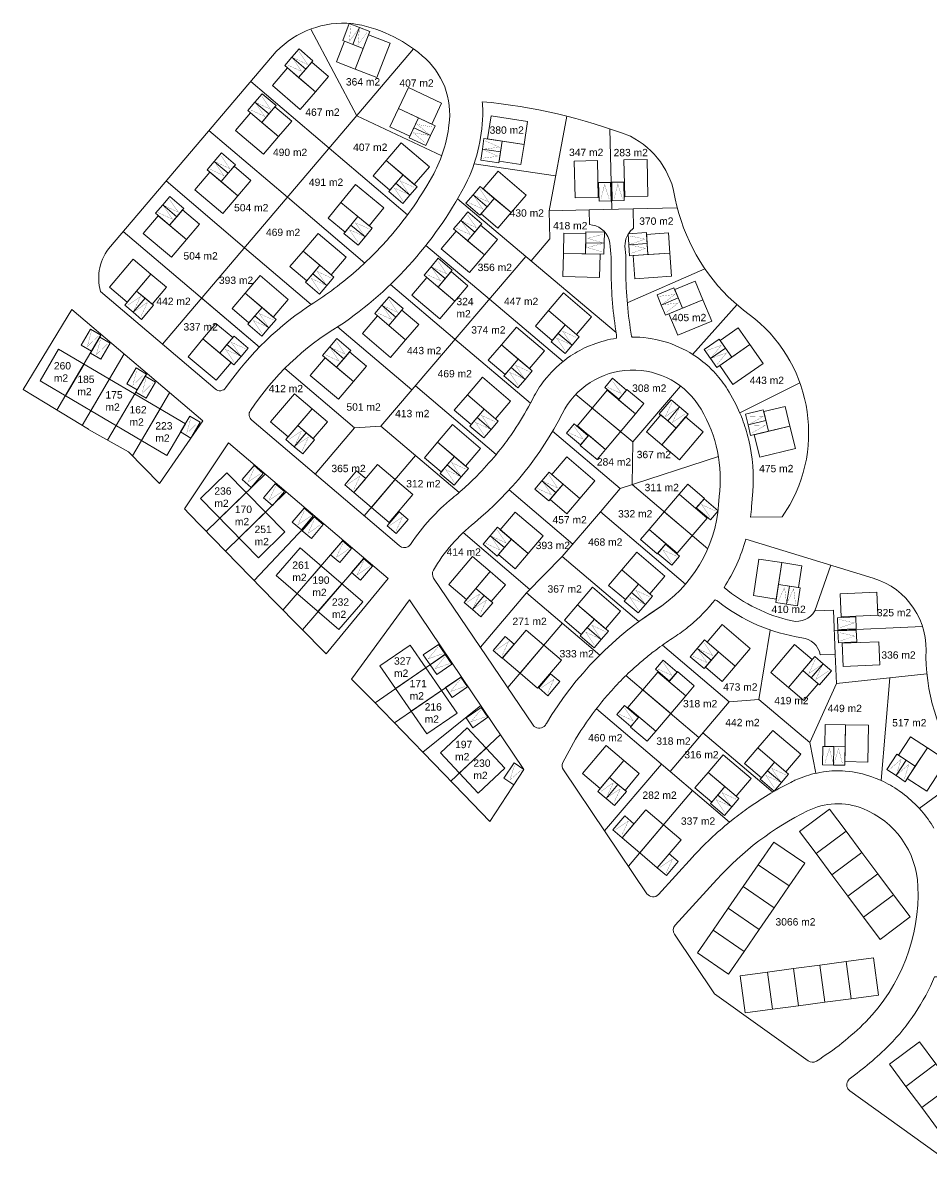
# Model space of a CAD drawing. Header units: metres. Extents: x 205799 to 208906, y 476485 to 477245.
# Tile 7 of 12: x 207799 to 208046, y 476863 to 477178. Entities that reach past the tile are written whole.
import ezdxf
from ezdxf.enums import TextEntityAlignment as Align

# ---------------------------------------------------------------- set-up
doc = ezdxf.new("R2010")
doc.units = ezdxf.units.M
doc.layers.get('0').update_dxf_attribs({"linetype": 'CONTINUOUS'})
for name, color, linetype, lineweight in [('N-PV-OG-KAVEL_BERGING-G', 161, 'CONTINUOUS', 0), ('N-PV-OG-KAVEL_OPPERVLAK-T', 7, 'CONTINUOUS', 0), ('N-PV-OG-KAVEL_PARKEERPLAATS-S', 253, 'CONTINUOUS', 0), ('N-PV-OG-WONING-G', 80, 'CONTINUOUS', 13)]:
    doc.layers.add(name, color=color, linetype=linetype, lineweight=lineweight)
doc.layers.add('N-PV-OG-KAVEL_KAVELGRENS-G', color=7, linetype='CONTINUOUS', lineweight=13, true_color=0xff4000)
doc.layers.add('N-PV-OG-KAVEL_TUSSENGRENS-G', color=7, linetype='CONTINUOUS', lineweight=13, true_color=0xff4000)
doc.styles.add('verklaring', font='arial.ttf', dxfattribs={"height": 2.5})

# ---------------------------------------------------------------- blocks, each defined once
blk = doc.blocks.new('pp prive')
at = {"color": 0, "linetype": 'ByBlock', "lineweight": -2, "flags": 128}
blk.add_lwpolyline([(-1.62, 0.5), (1.62, 0.5), (1.62, -4.5), (-1.62, -4.5), (-1.62, 0.5)], close=True, dxfattribs=at)
at = {"color": 0, "linetype": 'ByBlock', "lineweight": -2, "const_width": 0.05, "flags": 128}
blk.add_lwpolyline([(-1.12, -4), (0, 0), (1.13, -4)], dxfattribs=at)
blk = doc.blocks.new('pp prive2')
at = {"color": 0, "linetype": 'ByBlock', "lineweight": -2}
for p, q in [((3, -5), (3, 0)), ((3, 0), (3, -5))]:
    blk.add_line(p, q, dxfattribs=at)
at = {"color": 0, "linetype": 'ByBlock', "lineweight": -2, "flags": 128}
blk.add_lwpolyline([(0, -5), (3, -5), (6, -5), (6, 0), (3, 0), (0, 0), (0, -5)], close=True, dxfattribs=at)
at = {"color": 0, "linetype": 'ByBlock', "lineweight": -2, "const_width": 0.05, "flags": 128}
for points in [[(0.63, -4.5), (1.75, -0.5), (2.88, -4.5)], [(3.13, -4.5), (4.25, -0.5), (5.38, -4.5)]]:
    blk.add_lwpolyline(points, dxfattribs=at)

msp = doc.modelspace()

# ---------------------------------------------------------------- linework, layer by layer
at = {"layer": 'N-PV-OG-KAVEL_BERGING-G', "flags": 128}
for points in [[(207886.55, 477172.74), (207891.68, 477170.74), (207889.5, 477165.15), (207884.38, 477167.15), (207886.55, 477172.74)], [(207877.69, 477167.08), (207874.11, 477162.91), (207878.66, 477159), (207882.24, 477163.17), (207877.69, 477167.08)], [(207867.66, 477154.87), (207864.1, 477150.68), (207868.67, 477146.8), (207872.23, 477150.99), (207867.66, 477154.87)], [(207904.37, 477146.93), (207906.71, 477151.91), (207901.28, 477154.46), (207898.94, 477149.48), (207904.37, 477146.93)], [(207898.96, 477132.22), (207902.53, 477136.41), (207897.96, 477140.3), (207894.39, 477136.11), (207898.96, 477132.22)], [(207856.57, 477138.75), (207853.01, 477134.56), (207857.58, 477130.67), (207861.15, 477134.86), (207856.57, 477138.75)], [(207842.56, 477126.9), (207839, 477122.71), (207843.57, 477118.82), (207847.13, 477123.01), (207842.56, 477126.9)], [(207886.74, 477120.82), (207890.23, 477125.07), (207885.59, 477128.88), (207882.1, 477124.63), (207886.74, 477120.82)], [(207876.32, 477107.62), (207879.89, 477111.81), (207875.31, 477115.69), (207871.75, 477111.5), (207876.32, 477107.62)], [(207834.24, 477101.25), (207830.05, 477104.81), (207833.94, 477109.38), (207838.13, 477105.82), (207834.24, 477101.25)], [(207860.59, 477096.16), (207864.16, 477100.35), (207859.59, 477104.23), (207856.02, 477100.04), (207860.59, 477096.16)], [(207856.23, 477092.14), (207852.69, 477087.93), (207848.09, 477091.78), (207851.63, 477096), (207856.23, 477092.14)]]:
    msp.add_lwpolyline(points, close=True, dxfattribs=at)
for points in [[(207934.59, 477139.27), (207935.41, 477144.71), (207929.47, 477145.6), (207928.66, 477140.16), (207934.59, 477139.27)], [(207928.32, 477121.94), (207931.89, 477126.13), (207927.32, 477130.02), (207923.75, 477125.83), (207928.32, 477121.94)], [(207923.61, 477122.69), (207920.05, 477118.5), (207924.62, 477114.62), (207928.18, 477118.81), (207923.61, 477122.69)], [(207946.25, 477120.56), (207946.12, 477115.06), (207952.12, 477114.92), (207952.24, 477120.42), (207946.25, 477120.56)], [(207968.72, 477120.21), (207969.09, 477114.72), (207975.08, 477115.12), (207974.71, 477120.61), (207968.72, 477120.21)], [(207915.58, 477110.09), (207912.02, 477105.9), (207916.59, 477102.02), (207920.15, 477106.21), (207915.58, 477110.09)], [(207976.4, 477105.23), (207978.51, 477100.15), (207984.05, 477102.45), (207981.94, 477107.53), (207976.4, 477105.23)], [(207902.2, 477099.64), (207898.64, 477095.45), (207903.21, 477091.56), (207906.77, 477095.75), (207902.2, 477099.64)], [(207943.07, 477091.4), (207946.64, 477095.59), (207942.07, 477099.48), (207938.5, 477095.29), (207943.07, 477091.4)], [(207988.76, 477091.35), (207991.91, 477086.84), (207996.83, 477090.28), (207993.68, 477094.79), (207988.76, 477091.35)], [(207930.26, 477082.12), (207933.83, 477086.31), (207929.26, 477090.19), (207925.69, 477086), (207930.26, 477082.12)], [(207887.98, 477088.26), (207884.42, 477084.07), (207888.99, 477080.18), (207892.55, 477084.37), (207887.98, 477088.26)], [(207921.02, 477068.48), (207924.58, 477072.67), (207920.01, 477076.56), (207916.44, 477072.37), (207921.02, 477068.48)], [(207965.69, 477071.42), (207967.99, 477074.18), (207963.39, 477078.03), (207961.08, 477075.26), (207965.69, 477071.42)], [(208000.6, 477072.02), (208001.91, 477066.67), (208007.74, 477068.1), (208006.43, 477073.44), (208000.6, 477072.02)], [(207873.88, 477068.23), (207878.07, 477064.67), (207881.95, 477069.24), (207877.76, 477072.8), (207873.88, 477068.23)], [(207976.78, 477067.53), (207972.59, 477071.1), (207968.7, 477066.53), (207972.89, 477062.96), (207976.78, 477067.53)], [(207953.01, 477065.59), (207950.7, 477062.82), (207955.31, 477058.98), (207957.61, 477061.74), (207953.01, 477065.59)], [(207912.92, 477055.6), (207916.48, 477059.79), (207911.91, 477063.68), (207908.35, 477059.49), (207912.92, 477055.6)], [(207946.05, 477052.29), (207942.49, 477048.09), (207947.06, 477044.21), (207950.62, 477048.4), (207946.05, 477052.29)], [(207982.17, 477045.67), (207984.5, 477048.41), (207979.93, 477052.3), (207977.59, 477049.56), (207982.17, 477045.67)], [(207969.43, 477039.96), (207967.1, 477037.22), (207971.67, 477033.33), (207974, 477036.07), (207969.43, 477039.96)], [(207932, 477037.32), (207928.44, 477033.12), (207933.02, 477029.24), (207936.58, 477033.43), (207932, 477037.32)], [(208010.96, 477030.11), (208005.52, 477030.94), (208004.62, 477025), (208010.06, 477024.18), (208010.96, 477030.11)], [(207922.33, 477023.94), (207926.52, 477020.37), (207930.41, 477024.94), (207926.22, 477028.5), (207922.33, 477023.94)], [(207963, 477020.88), (207966.56, 477025.06), (207962, 477028.95), (207958.43, 477024.77), (207963, 477020.88)], [(207950.99, 477011.39), (207954.56, 477015.58), (207949.99, 477019.47), (207946.43, 477015.28), (207950.99, 477011.39)], [(207988.29, 477006.69), (207984.73, 477002.49), (207989.3, 476998.61), (207992.86, 477002.81), (207988.29, 477006.69)], [(207979.39, 476994.7), (207981.73, 476997.44), (207977.15, 477001.33), (207974.82, 476998.59), (207979.39, 476994.7)], [(208007.33, 476997), (208011.52, 476993.43), (208015.41, 476998), (208011.22, 477001.57), (208007.33, 476997)], [(207966.66, 476988.99), (207964.33, 476986.24), (207968.9, 476982.36), (207971.23, 476985.1), (207966.66, 476988.99)], [(208017.22, 476980.95), (208022.72, 476980.84), (208022.83, 476986.84), (208017.33, 476986.95), (208017.22, 476980.95)], [(208037.23, 476978.56), (208041.84, 476975.56), (208045.12, 476980.59), (208040.51, 476983.59), (208037.23, 476978.56)], [(207999.98, 476972.45), (208003.54, 476976.64), (207998.98, 476980.53), (207995.41, 476976.35), (207999.98, 476972.45)], [(207958.69, 476972.54), (207962.88, 476968.99), (207966.76, 476973.56), (207962.57, 476977.12), (207958.69, 476972.54)], [(207986.47, 476965.83), (207990.04, 476970.02), (207985.47, 476973.91), (207981.9, 476969.73), (207986.47, 476965.83)]]:
    msp.add_lwpolyline(points, dxfattribs=at)
at = {"layer": 'N-PV-OG-KAVEL_KAVELGRENS-G', "flags": 128}
for points in [[(207822.96, 477116.96), (207868.02, 477169.96, -0.224143), (207888.68, 477177.57, -0.141033), (207907.73, 477168.81, -0.262662), (207914.98, 477149.95, -0.097406), (207910.84, 477136.71, -0.053036), (207899.27, 477119.92, -0.032594), (207890.49, 477110.96, -0.039943), (207878.27, 477101.64, 0.098478), (207854.33, 477078.55, -0.443138), (207851.39, 477078.17), (207820.22, 477104.67, -0.251886), (207822.96, 477116.96)], [(207964.73, 477092.29, -0.146085), (207981.44, 477087.47), (207982.34, 477086.89, -0.047739), (207986.77, 477083.15), (207986.84, 477083.07), (207987.49, 477082.35, -0.044485), (207990.75, 477078.06, -0.040211), (207994.14, 477071.55), (207994.52, 477070.66), (207994.55, 477070.59, -0.030793), (207996.3, 477065.25), (207996.32, 477065.17), (207996.54, 477064.23, -0.076953), (207997.62, 477050.3), (207997.3, 477046.18, -0.015617), (207996.99, 477043.29), (208005.67, 477043.38), (208007.72, 477046.62, 0.390209), (207995.08, 477099.57), (207992.45, 477101.83, -0.157186), (207976.52, 477129.93, 0.24605), (207964.33, 477146.89, 0.069948), (207924.02, 477156.3, -0.020861), (207924.19, 477153.84, -0.108934), (207920.07, 477134.94, -0.127267), (207885.17, 477095.34, 0.110523), (207860.98, 477072.33, 0.381062), (207861.35, 477069.7), (207900.19, 477036.67), (207901.57, 477035.49, 0.312618), (207903.84, 477035.27, 0.100205), (207904.71, 477036.14, -0.075015), (207915.93, 477048.49), (207915.93, 477048.49, 0.007875), (207917.97, 477050.2), (207918.71, 477050.85, 0.015611), (207922.55, 477054.48), (207923.23, 477055.18, 0.023109), (207928.41, 477061.04), (207929.02, 477061.8, 0.015624), (207932.16, 477066.06), (207932.71, 477066.88, 0.025537), (207937.16, 477074.29), (207937.87, 477075.64, -0.046926), (207940.91, 477080.46), (207941.59, 477081.28, -0.063289), (207947.19, 477086.52), (207948.05, 477087.15, -0.047992), (207953.18, 477089.92), (207954.18, 477090.3, -0.054583), (207960.58, 477091.97, 0.063452), (207960.55, 477092.94, -0.040947), (207959.12, 477110.12, 0.037617), (207958.75, 477117.85, 0.321671), (207954.01, 477122.75), (207953.21, 477122.9), (207953.11, 477126.86), (207965.1, 477127.16), (207965.23, 477121.94), (207964.88, 477121.63, 0.224967), (207962.86, 477117.05, -0.031443), (207963.12, 477110.08), (207963.12, 477110.07), (207963.12, 477110.05, 0.043406), (207964.67, 477092.55, 0.017198), (207964.73, 477092.29)], [(207910.83, 477026.76, -0.288956), (207910.76, 477028.9, -0.091711), (207921.94, 477041.81, 0.10261), (207945.8, 477071.44, -0.597421), (207983.57, 477072.64, -0.169902), (207988.46, 477048.89, -0.235742), (207972.91, 477019.2, 0.120062), (207941.52, 476987.18, -0.069627), (207940.91, 476986.42, -0.462454), (207937.88, 476986.75), (207910.83, 477026.76)], [(208014.92, 476895.36, -0.304319), (208012.69, 476895.43), (207987.26, 476913.7), (207976.33, 476929.87, -0.346283), (207976.51, 476932.34), (207987.86, 476944.79, -0.092737), (208012.5, 476963.43, -0.212796), (208027.53, 476964.08, -0.296837), (208042.56, 476942.9, -0.20735), (208028.34, 476906.06, -0.057232), (208014.92, 476895.36)], [(208058.1, 476862.81), (208024.04, 476887.28, -0.386565), (208023.47, 476889.91), (208023.81, 476890.49, 0.043576), (208034.74, 476899.73, 0.095883), (208047.08, 476918.3), (208082.72, 476918.28, -0.205842), (208089.97, 476915.16, -0.02966), (208102.87, 476899.81), (208058.1, 476862.81)]]:
    msp.add_lwpolyline(points, format="xyb", close=True, dxfattribs=at)
for points in [[(207812.44, 477099.75), (207799.18, 477078.06), (207805.2, 477074.38), (207816.92, 477067.21), (207816.97, 477067.18), (207827.81, 477061.08), (207836.23, 477052.48), (207848.03, 477069.48), (207812.44, 477099.75)], [(207843.03, 477045.54), (207855.07, 477063.5), (207898.44, 477026.62), (207881.62, 477006.11), (207867.56, 477020.38), (207844.33, 477044.21), (207843.03, 477045.54)], [(207904.26, 477020.8), (207888.47, 476999.26), (207893.49, 476994.23), (207894.29, 476993.47), (207919.05, 476967.86), (207926.13, 476960.58), (207935.4, 476974.72), (207904.26, 477020.8)]]:
    msp.add_lwpolyline(points, close=True, dxfattribs=at)
msp.add_lwpolyline([(208046.91, 476958.75, 0.044215), (208043.52, 476963.44), (208042.79, 476964.22, 0.046069), (208038.31, 476968.24), (208037.45, 476968.87, 0.04336), (208032.53, 476971.69), (208031.44, 476972.14, 0.00456), (208030.89, 476972.37, 0.066261), (208023.86, 476974.14), (208022.79, 476974.26, 0.053745), (208016.91, 476974.07), (208015.85, 476973.87, 0.054978), (208010.08, 476972.16), (208009.08, 476971.74, 0.006127), (208008.48, 476971.45, 0.012985), (208004.22, 476969.18), (208003.33, 476968.67, 0.018787), (207997.43, 476964.94), (207996.58, 476964.36, 0.014688), (207992.21, 476961.09), (207991.42, 476960.45, 0.037747), (207981.23, 476950.82), (207972, 476940.69, -0.485784), (207968.86, 476940.91), (207946.13, 476974.55, -0.268992), (207945.99, 476976.55), (207949.41, 476982.89, -0.032361), (207955.72, 476992.01), (207956.02, 476992.39, -0.011056), (207958.46, 476995.3), (207958.78, 476995.66, -0.033609), (207966.98, 477003.75), (207967.35, 477004.06, -0.011058), (207970.29, 477006.46), (207970.68, 477006.75, -0.016465), (207975.27, 477010.04), (207975.67, 477010.31, -0.002038), (207976.25, 477010.69, 0.026024), (207980.17, 477013.54), (207980.6, 477013.89, 0.052388), (207987.4, 477020.84, -0.062468), (207988.22, 477020.35, 0.130949), (208010.95, 477010.53, -0.331131), (208015.99, 477005.86), (208020.08, 477006.04), (208019.55, 477018.03), (208014.49, 477017.81, -0.321185), (208008.38, 477015.07, -0.119001), (207989.81, 477024.2, 0.077886), (207995.75, 477037.32), (208030.41, 477026.73, -0.358349), (208044.66, 477005.27, 0.154649), (208055.68, 476973.43, 0.087006)], format="xyb", dxfattribs=at)
at = {"layer": 'N-PV-OG-KAVEL_TUSSENGRENS-G'}
for p, q in [((207889.94, 477152.5), (207877.46, 477176.07)), ((207837.08, 477090.34), (207905.39, 477170.67)), ((207861.07, 477161.78), (207882.41, 477143.65)), ((207889.94, 477152.5), (207913.09, 477141.62)), ((207942.25, 477126.59), (207947.03, 477152.39)), ((207959.31, 477127.01), (207958.77, 477148.91)), ((207871.08, 477130.32), (207849.73, 477148.45)), ((207882.41, 477143.65), (207903.76, 477125.53)), ((207838.07, 477134.74), (207859.4, 477116.6)), ((207892.15, 477112.43), (207871.08, 477130.32)), ((207917.35, 477129.92), (207935.9, 477114.24)), ((207942.25, 477126.59), (207953.11, 477126.86)), ((207965.1, 477127.16), (207977.1, 477127.45)), ((207942.44, 477118.98), (207942.25, 477126.59)), ((207863.43, 477089.56), (207826.4, 477121.01)), ((207937.36, 477113.01), (207942.44, 477118.98)), ((207859.4, 477116.6), (207877.54, 477101.17)), ((207896.48, 477068.08), (207935.9, 477114.24)), ((207925.98, 477102.6), (207908.7, 477117.18)), ((207935.9, 477114.24), (207960.46, 477093.5)), ((207899.12, 477106.63), (207916.63, 477091.74)), ((207863.47, 477089.59), (207847.74, 477102.88)), ((207925.98, 477102.6), (207946.03, 477085.64)), ((207820.44, 477092.95), (207808.37, 477072.44)), ((207904.89, 477077.92), (207884.72, 477095.07)), ((207916.63, 477091.74), (207937.16, 477074.29)), ((207826.63, 477087.69), (207815.2, 477068.26)), ((207870.34, 477083.74), (207889.3, 477067.62)), ((207832.81, 477082.42), (207822.13, 477064.27)), ((207839, 477077.16), (207828.89, 477059.98)), ((207927.85, 477060.36), (207905.86, 477079.06)), ((207965.03, 477063.76), (207949.51, 477076.71)), ((207965.03, 477063.76), (207977.97, 477078.97)), ((207889.3, 477067.62), (207878.6, 477055.03)), ((207889.3, 477067.62), (207896.48, 477068.08)), ((207896.48, 477068.08), (207917.74, 477050)), ((207943.18, 477066.67), (207961.53, 477051.08)), ((207964.82, 477052.15), (207965.03, 477063.76)), ((207905.93, 477060.05), (207891.98, 477043.65)), ((207961.53, 477051.08), (207988.3, 477059.79)), ((207865.01, 477055.04), (207849, 477039.42)), ((207964.82, 477052.15), (207985.37, 477034.68)), ((207870.75, 477050.16), (207854.24, 477034.05)), ((207948.7, 477035.99), (207931.35, 477050.71)), ((207956.18, 477044.8), (207961.53, 477051.08)), ((207862.02, 477026.06), (207878.49, 477043.58)), ((207945.81, 477032.61), (207956.18, 477044.8)), ((207979.34, 477025.1), (207956.18, 477044.8)), ((207918.87, 477039.12), (207937.03, 477023.68)), ((207886.19, 477037.03), (207869.84, 477018.06)), ((207936.11, 477022.73), (207945.81, 477032.61)), ((207966.61, 477014.92), (207945.81, 477032.61)), ((207891.9, 477032.18), (207875.13, 477012.7)), ((208014.49, 477017.81), (208018.89, 477030.25)), ((207923.54, 477007.96), (207936.11, 477022.73)), ((207936.11, 477022.73), (207956.02, 477005.8)), ((207972.91, 477019.2), (207966.61, 477014.92)), ((207945.86, 477014.44), (207930.98, 476996.95)), ((208019.79, 477012.52), (208043.78, 477013.56)), ((207999.32, 476993.72), (208002.39, 477012.62)), ((207991.19, 476993.07), (207973.04, 477008.5)), ((207914.17, 477006.13), (207894.9, 476992.83)), ((208020.41, 476998.1), (208020.07, 477006.04)), ((207918.37, 476999.92), (207900.19, 476987.37)), ((207982.97, 476983.39), (207963.15, 477000.24)), ((208013.11, 476982), (208020.41, 476998.1)), ((208020.41, 476998.1), (208044.97, 477000.7)), ((208032.54, 476971.68), (208034.9, 476999.63)), ((207907.91, 476979.39), (207923.67, 476992.08)), ((207975.13, 476974.17), (207991.19, 476993.07)), ((207999.32, 476993.72), (207991.19, 476993.07)), ((208013.11, 476982), (207999.32, 476993.72)), ((207975.13, 476974.17), (207955.09, 476991.21)), ((207929.02, 476984.16), (207915.5, 476971.53)), ((207984.06, 476984.68), (208003.07, 476968.51)), ((208014.77, 476973.66), (208013.11, 476982)), ((207957.33, 476957.97), (207972.8, 476976.15)), ((207991.34, 476960.39), (207975.13, 476974.17)), ((207963.79, 476948.42), (207981.25, 476968.96))]:
    msp.add_line(p, q, dxfattribs=at)
at = {"layer": 'N-PV-OG-KAVEL_TUSSENGRENS-G', "flags": 128}
for points in [[(207921.86, 477139.43), (207944.02, 477136.18)], [(207963.49, 477101.6), (207984.61, 477110.89)], [(207981.28, 477087.57), (207993.39, 477101.15)], [(207994.09, 477071.68), (208010.45, 477079.86)], [(208042.93, 476964.06), (208055.68, 476973.43)]]:
    msp.add_lwpolyline(points, dxfattribs=at)
at = {"layer": 'N-PV-OG-WONING-G'}
for p, q in [((207815.74, 477084.95), (207810.66, 477076.33)), ((207822.63, 477080.89), (207817.56, 477072.27)), ((207829.53, 477076.84), (207824.46, 477068.22)), ((207836.42, 477072.78), (207831.35, 477064.16)), ((207953.97, 477072.99), (207961.65, 477066.58)), ((207852.7, 477043.03), (207859.86, 477050.01)), ((207857.94, 477037.66), (207865.09, 477044.64)), ((207973.51, 477044.76), (207981.13, 477038.28)), ((207873.68, 477022.51), (207880.2, 477030.09)), ((207879.36, 477017.61), (207885.89, 477025.19)), ((207896.22, 477002.86), (207904.45, 477008.54)), ((207904.45, 477008.54), (207917.24, 476990.03)), ((207909.01, 476984.34), (207896.22, 477002.86)), ((207900.48, 476996.69), (207908.71, 477002.37)), ((207904.75, 476990.51), (207912.97, 476996.2)), ((207967.69, 476996.38), (207975.31, 476989.9)), ((207909.01, 476984.34), (207917.24, 476990.03)), ((207912.69, 476979.17), (207919.99, 476985.99)), ((207930.23, 476975.04), (207919.99, 476985.99)), ((207922.93, 476968.21), (207912.69, 476979.17)), ((207917.81, 476973.69), (207925.11, 476980.51)), ((207930.23, 476975.04), (207922.93, 476968.21))]:
    msp.add_line(p, q, dxfattribs=at)
at = {"layer": 'N-PV-OG-WONING-G', "flags": 128}
for points in [[(207893.13, 477174.47), (207899, 477172.19), (207895.37, 477162.87), (207889.5, 477165.15), (207893.13, 477174.47)], [(207871.07, 477165.51), (207866.97, 477160.73), (207874.56, 477154.22), (207878.66, 477159), (207871.07, 477165.51)], [(207910.33, 477150.21), (207913.01, 477155.91), (207903.95, 477160.16), (207901.28, 477154.46), (207910.33, 477150.21)], [(207861.05, 477153.27), (207856.97, 477148.47), (207864.59, 477142), (207868.67, 477146.8), (207861.05, 477153.27)], [(207925.52, 477146.2), (207926.45, 477152.43), (207936.34, 477150.94), (207935.41, 477144.71), (207925.52, 477146.2)], [(207905.57, 477133.82), (207909.66, 477138.62), (207902.04, 477145.1), (207897.96, 477140.3), (207905.57, 477133.82)], [(207849.96, 477137.15), (207845.88, 477132.35), (207853.5, 477125.87), (207857.58, 477130.67), (207849.96, 477137.15)], [(207924.27, 477132.61), (207928.35, 477137.41), (207935.97, 477130.93), (207931.89, 477126.13), (207924.27, 477132.61)], [(207893.32, 477122.53), (207897.32, 477127.4), (207889.59, 477133.75), (207885.59, 477128.88), (207893.32, 477122.53)], [(207835.95, 477125.3), (207831.87, 477120.5), (207839.49, 477114.02), (207843.57, 477118.82), (207835.95, 477125.3)], [(207882.93, 477109.22), (207887.01, 477114.02), (207879.4, 477120.49), (207875.31, 477115.69), (207882.93, 477109.22)], [(207917, 477121.09), (207912.92, 477116.29), (207920.54, 477109.82), (207924.62, 477114.62), (207917, 477121.09)], [(207956.12, 477114.83), (207955.97, 477108.53), (207945.97, 477108.76), (207946.12, 477115.06), (207956.12, 477114.83)], [(207965.1, 477114.45), (207965.52, 477108.17), (207975.5, 477108.83), (207975.08, 477115.12), (207965.1, 477114.45)], [(207827.46, 477101.76), (207822.66, 477105.84), (207829.14, 477113.46), (207833.94, 477109.38), (207827.46, 477101.76)], [(207867.2, 477097.75), (207871.29, 477102.55), (207863.67, 477109.03), (207859.59, 477104.23), (207867.2, 477097.75)], [(207908.97, 477108.49), (207904.89, 477103.7), (207912.51, 477097.22), (207916.59, 477102.02), (207908.97, 477108.49)], [(207949.68, 477093), (207953.76, 477097.8), (207946.15, 477104.28), (207942.07, 477099.48), (207949.68, 477093)], [(207974.82, 477098.61), (207977.24, 477092.8), (207986.47, 477096.64), (207984.05, 477102.45), (207974.82, 477098.61)], [(207895.59, 477098.04), (207891.51, 477093.24), (207899.13, 477086.76), (207903.21, 477091.56), (207895.59, 477098.04)], [(207936.87, 477083.71), (207940.96, 477088.51), (207933.34, 477094.99), (207929.26, 477090.19), (207936.87, 477083.71)], [(207838.25, 477060.11), (207803.77, 477080.39), (207808.84, 477089.01), (207843.32, 477068.73), (207838.25, 477060.11)], [(207855.76, 477085.36), (207851.71, 477080.53), (207844.05, 477086.96), (207848.09, 477091.78), (207855.76, 477085.36)], [(207988.63, 477084.55), (207992.24, 477079.39), (208000.44, 477085.12), (207996.83, 477090.28), (207988.63, 477084.55)], [(207881.37, 477086.66), (207877.29, 477081.86), (207884.91, 477075.38), (207888.99, 477080.18), (207881.37, 477086.66)], [(207927.63, 477070.08), (207931.71, 477074.88), (207924.09, 477081.36), (207920.01, 477076.56), (207927.63, 477070.08)], [(207866.49, 477069.27), (207871.29, 477065.18), (207877.76, 477072.8), (207872.97, 477076.88), (207866.49, 477069.27)], [(207965.69, 477071.42), (207957.61, 477061.74), (207949.94, 477068.15), (207958.01, 477077.82), (207965.69, 477071.42)], [(207984.17, 477066.5), (207979.37, 477070.58), (207972.89, 477062.96), (207977.69, 477058.88), (207984.17, 477066.5)], [(207919.53, 477057.2), (207923.61, 477062), (207915.99, 477068.48), (207911.91, 477063.68), (207919.53, 477057.2)], [(207998.03, 477065.72), (207999.52, 477059.6), (208009.24, 477061.98), (208007.74, 477068.1), (207998.03, 477065.72)], [(207947.07, 477059.68), (207943, 477054.87), (207950.62, 477048.4), (207954.7, 477053.21), (207947.07, 477059.68)], [(207847.46, 477048.4), (207854.62, 477055.38), (207870.33, 477039.28), (207863.17, 477032.29), (207847.46, 477048.4)], [(207969.43, 477039.96), (207977.59, 477049.56), (207985.21, 477043.08), (207977.05, 477033.48), (207969.43, 477039.96)], [(207933.03, 477044.71), (207928.95, 477039.91), (207936.58, 477033.43), (207940.65, 477038.24), (207933.03, 477044.71)], [(207867.99, 477027.41), (207874.52, 477034.98), (207891.57, 477020.29), (207885.04, 477012.72), (207867.99, 477027.41)], [(207914.94, 477024.98), (207919.73, 477020.89), (207926.22, 477028.5), (207921.43, 477032.59), (207914.94, 477024.98)], [(207969.61, 477022.47), (207973.69, 477027.26), (207966.08, 477033.75), (207962, 477028.95), (207969.61, 477022.47)], [(208004.02, 477021.05), (207997.79, 477022), (207999.29, 477031.88), (208005.52, 477030.94), (208004.02, 477021.05)], [(207957.61, 477012.98), (207961.69, 477017.78), (207954.08, 477024.26), (207949.99, 477019.47), (207957.61, 477012.98)], [(207989.31, 477014.08), (207985.24, 477009.28), (207992.86, 477002.81), (207996.94, 477007.61), (207989.31, 477014.08)], [(208009.02, 477008.7), (208013.82, 477004.61), (208007.33, 476997), (208002.54, 477001.09), (208009.02, 477008.7)], [(207979.39, 476994.7), (207971.23, 476985.1), (207963.61, 476991.58), (207971.78, 477001.18), (207979.39, 476994.7)], [(208006.59, 476974.05), (208010.67, 476978.84), (208003.06, 476985.33), (207998.98, 476980.53), (208006.59, 476974.05)], [(208022.64, 476976.84), (208028.94, 476976.72), (208029.13, 476986.72), (208022.83, 476986.84), (208022.64, 476976.84)], [(207951.3, 476973.57), (207956.1, 476969.5), (207962.57, 476977.12), (207957.77, 476981.2), (207951.3, 476973.57)], [(208039.66, 476972.21), (208044.94, 476968.77), (208050.4, 476977.15), (208045.12, 476980.59), (208039.66, 476972.21)], [(207993.08, 476967.43), (207997.17, 476972.22), (207989.55, 476978.71), (207985.47, 476973.91), (207993.08, 476967.43)], [(208010.36, 476957.81), (208018.54, 476963.91), (208023.02, 476957.9), (208014.84, 476951.8), (208010.36, 476957.81)], [(208014.84, 476951.8), (208023.02, 476957.9), (208027.32, 476952.12), (208019.15, 476946.03), (208014.84, 476951.8)], [(208007.53, 476943), (207999.14, 476948.79), (208003.4, 476954.96), (208011.79, 476949.17), (208007.53, 476943)], [(208019.15, 476946.03), (208027.32, 476952.12), (208031.63, 476946.35), (208023.45, 476940.26), (208019.15, 476946.03)], [(208003.44, 476937.07), (207995.04, 476942.87), (207999.14, 476948.79), (208007.53, 476943), (208003.44, 476937.07)], [(208023.45, 476940.26), (208031.63, 476946.35), (208035.93, 476940.58), (208027.75, 476934.48), (208023.45, 476940.26)], [(207999.34, 476931.15), (207990.95, 476936.94), (207995.04, 476942.87), (208003.44, 476937.07), (207999.34, 476931.15)], [(208027.75, 476934.48), (208035.93, 476940.58), (208040.41, 476934.57), (208032.24, 476928.47), (208027.75, 476934.48)], [(207995.25, 476925.22), (207986.86, 476931.02), (207990.95, 476936.94), (207999.34, 476931.15), (207995.25, 476925.22)], [(207990.99, 476919.05), (207982.6, 476924.85), (207986.86, 476931.02), (207995.25, 476925.22), (207990.99, 476919.05)], [(208017.24, 476911.39), (208015.88, 476921.5), (208023.02, 476922.45), (208024.37, 476912.34), (208017.24, 476911.39)], [(208024.37, 476912.34), (208023.02, 476922.45), (208030.45, 476923.45), (208031.81, 476913.34), (208024.37, 476912.34)], [(207995.53, 476908.49), (207994.18, 476918.6), (208001.61, 476919.59), (208002.96, 476909.48), (207995.53, 476908.49)], [(208002.96, 476909.48), (208001.61, 476919.59), (208008.75, 476920.55), (208010.1, 476910.44), (208002.96, 476909.48)], [(208010.1, 476910.44), (208008.75, 476920.55), (208015.88, 476921.5), (208017.24, 476911.39), (208010.1, 476910.44)], [(208034.79, 476894.52), (208042.96, 476900.62), (208047.45, 476894.61), (208039.27, 476888.51), (208034.79, 476894.52)], [(208039.27, 476888.51), (208047.45, 476894.61), (208051.75, 476888.84), (208043.57, 476882.74), (208039.27, 476888.51)], [(208043.57, 476882.74), (208051.75, 476888.84), (208056.05, 476883.06), (208047.88, 476876.97), (208043.57, 476882.74)]]:
    msp.add_lwpolyline(points, close=True, dxfattribs=at)
for points in [[(207949.08, 477140.12), (207955.38, 477140.28), (207955.62, 477130.28), (207949.33, 477130.13), (207949.08, 477140.12)], [(207968.87, 477140.61), (207962.58, 477140.46), (207962.82, 477130.46), (207969.12, 477130.62), (207968.87, 477140.61)], [(207895.6, 477057.63), (207900.4, 477053.54), (207893.91, 477045.94), (207889.12, 477050.02), (207895.6, 477057.63)], [(207900.4, 477053.54), (207905.19, 477049.46), (207898.7, 477041.85), (207893.91, 477045.94), (207900.4, 477053.54)], [(208031.35, 477022.93), (208031.62, 477016.63), (208021.63, 477016.2), (208021.36, 477022.49), (208031.35, 477022.93)], [(207935.99, 477012.56), (207940.79, 477008.48), (207934.32, 477000.86), (207929.52, 477004.93), (207935.99, 477012.56)], [(207940.79, 477008.48), (207945.59, 477004.41), (207939.12, 476996.78), (207934.32, 477000.86), (207940.79, 477008.48)], [(208032.21, 477003.15), (208031.93, 477009.44), (208021.94, 477009.01), (208022.22, 477002.71), (208032.21, 477003.15)], [(207968.55, 476963.75), (207973.35, 476959.66), (207966.87, 476952.05), (207962.07, 476956.13), (207968.55, 476963.75)], [(207973.35, 476959.66), (207978.14, 476955.58), (207971.67, 476947.96), (207966.87, 476952.05), (207973.35, 476959.66)]]:
    msp.add_lwpolyline(points, dxfattribs=at)

# ---------------------------------------------------------------- block references
at = {"layer": 'N-PV-OG-KAVEL_PARKEERPLAATS-S'}
for name, p, rotation in [('pp prive2', (207891.68, 477170.74), 158.749713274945), ('pp prive2', (207929.47, 477145.6), 261.4710344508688), ('pp prive2', (207927.32, 477130.02), 229.6238974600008), ('pp prive', (207957.34, 477133.83), 1.415603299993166), ('pp prive', (207960.94, 477133.92), 1.415603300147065), ('pp prive2', (207952.12, 477114.92), 88.674498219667), ('pp prive2', (207830.05, 477104.81), 319.6238974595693), ('pp prive', (207816.65, 477089.71), 149.5343443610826), ('pp prive', (207819.13, 477087.55), 149.5343443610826), ('pp prive2', (207852.69, 477087.93), 50.01902499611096), ('pp prive', (207829.02, 477079.19), 149.5343443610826), ('pp prive', (207831.51, 477076.95), 149.5343443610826), ('pp prive', (207843.67, 477066.09), 149.5343443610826), ('pp prive', (207860.32, 477052.85), 139.6238970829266), ('pp prive', (207890.8, 477054.5), 319.5433394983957), ('pp prive', (207866.09, 477047.93), 139.6238970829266), ('pp prive', (207873.94, 477041.28), 139.6238970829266), ('pp prive', (207876.67, 477038.95), 139.6238970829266), ('pp prive', (207902.34, 477043.34), 319.5433394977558), ('pp prive', (207884.38, 477032.39), 139.6238970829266), ('pp prive', (207890.04, 477027.58), 139.6238970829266), ('pp prive2', (208004.62, 477025), 351.3633921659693), ('pp prive', (208025.2, 477014.55), 272.4868680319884), ('pp prive', (207931.19, 477009.44), 319.5671819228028), ('pp prive', (208025.36, 477010.96), 272.4868680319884), ('pp prive', (207909.35, 477004.79), 124.6271714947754), ('pp prive', (207911.2, 477002.11), 124.6271714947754), ('pp prive2', (208015.79, 476997.68), 139.5671819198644), ('pp prive', (207915.4, 476995.9), 124.6271714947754), ('pp prive', (207943.57, 476999.24), 319.6806129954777), ('pp prive', (207920.97, 476987.66), 124.6271714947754), ('pp prive', (207931.58, 476971.85), 146.7464283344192), ('pp prive', (207963.75, 476960.61), 319.6238974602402), ('pp prive', (207975.82, 476950.34), 319.6238974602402)]:
    msp.add_blockref(name, p, dxfattribs=dict(at, rotation=rotation))
at = {"layer": 'N-PV-OG-KAVEL_PARKEERPLAATS-S', "extrusion": (0, 0, -1)}
for name, p, rotation in [('pp prive2', (-207874.11, 477162.91), 130.6196343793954), ('pp prive2', (-207864.1, 477150.68), 130.3761029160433), ('pp prive2', (-207906.71, 477151.91), 295.1684458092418), ('pp prive2', (-207853.01, 477134.56), 130.3761029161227), ('pp prive2', (-207902.53, 477136.41), 310.3761025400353), ('pp prive2', (-207839, 477122.71), 130.3761029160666), ('pp prive2', (-207890.23, 477125.07), 309.4035891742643), ('pp prive2', (-207920.05, 477118.5), 130.3761025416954), ('pp prive2', (-207969.09, 477114.72), 86.17059369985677), ('pp prive2', (-207879.89, 477111.81), 310.376102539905), ('pp prive2', (-207912.02, 477105.9), 130.3761025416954), ('pp prive2', (-207978.51, 477100.15), 67.39879782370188), ('pp prive2', (-207898.64, 477095.45), 130.3761025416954), ('pp prive2', (-207864.16, 477100.35), 310.3761025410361), ('pp prive2', (-207946.64, 477095.59), 310.3761025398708), ('pp prive2', (-207884.42, 477084.07), 130.3761025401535), ('pp prive2', (-207991.91, 477086.84), 55.06466831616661), ('pp prive2', (-207933.83, 477086.31), 310.3761025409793), ('pp prive', (-207961.85, 477076.96), 129.8491546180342), ('pp prive2', (-207972.21, 477071.42), 220.3761025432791), ('pp prive2', (-207924.58, 477072.67), 310.3761025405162), ('pp prive2', (-208001.91, 477066.67), 76.25917967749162), ('pp prive2', (-207878.45, 477064.34), 40.37610254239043), ('pp prive', (-207951.47, 477064.53), 129.8491546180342), ('pp prive2', (-207916.48, 477059.79), 310.3776808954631), ('pp prive2', (-207942.16, 477047.71), 130.3193870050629), ('pp prive', (-207983.71, 477046.72), 310.3761025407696), ('pp prive2', (-207928.12, 477032.74), 130.3193870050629), ('pp prive', (-207973.22, 477034.38), 310.3761025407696), ('pp prive2', (-207926.9, 477020.05), 40.4328180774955), ('pp prive2', (-207966.56, 477025.06), 310.4328180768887), ('pp prive2', (-207954.56, 477015.58), 310.4328180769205), ('pp prive2', (-207984.4, 477002.11), 130.3193870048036), ('pp prive', (-207975.61, 477000.28), 130.3761025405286), ('pp prive', (-207965.11, 476987.94), 130.3761025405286), ('pp prive2', (-208022.72, 476980.84), 1.089663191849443), ('pp prive2', (-208041.84, 476975.56), 33.07095689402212), ('pp prive2', (-208003.54, 476976.64), 310.4328180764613), ('pp prive2', (-207963.26, 476968.66), 40.31938700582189), ('pp prive2', (-207990.04, 476970.02), 310.4328180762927)]:
    msp.add_blockref(name, p, dxfattribs=dict(at, rotation=rotation))

# ---------------------------------------------------------------- texts
at = {"layer": 'N-PV-OG-KAVEL_OPPERVLAK-T', "color": 7, "style": 'verklaring'}
for s, p in [('364 m2', (207886.96, 477162.71)), ('407 m2', (207901.52, 477162.37)), ('467 m2', (207875.93, 477154.46)), ('380 m2', (207926.05, 477149.59)), ('490 m2', (207867.13, 477143.53)), ('407 m2', (207888.93, 477144.92)), ('347 m2', (207947.67, 477143.52)), ('283 m2', (207959.78, 477143.47)), ('491 m2', (207876.91, 477135.4)), ('504 m2', (207856.56, 477128.48)), ('430 m2', (207931.5, 477127.04)), ('418 m2', (207943.33, 477123.6)), ('370 m2', (207966.75, 477124.82)), ('469 m2', (207865.22, 477121.78)), ('504 m2', (207842.79, 477115.37)), ('356 m2', (207922.81, 477112.24)), ('393 m2', (207852.43, 477108.74)), ('442 m2', (207835.42, 477103.02)), ('447 m2', (207929.96, 477102.99)), ('405 m2', (207975.66, 477098.61)), ('337 m2', (207842.79, 477096.07)), ('374 m2', (207921.06, 477095.24)), ('443 m2', (207903.58, 477089.62)), ('469 m2', (207911.91, 477083.34)), ('443 m2', (207996.8, 477081.52)), ('412 m2', (207865.99, 477079.28)), ('308 m2', (207964.82, 477079.4)), ('501 m2', (207887.12, 477074.28)), ('413 m2', (207900.36, 477072.49)), ('367 m2', (207966.06, 477061.35)), ('365 m2', (207883.03, 477057.55)), ('284 m2', (207955.23, 477059.34)), ('475 m2', (207999.36, 477057.53)), ('312 m2', (207903.38, 477053.41)), ('311 m2', (207968.21, 477052.38)), ('332 m2', (207960.99, 477045.23)), ('457 m2', (207943.17, 477043.59)), ('393 m2', (207938.6, 477036.62)), ('468 m2', (207952.85, 477037.54)), ('414 m2', (207914.36, 477034.83)), ('367 m2', (207941.81, 477024.79)), ('410 m2', (208002.72, 477019.25)), ('325 m2', (208031.39, 477018.35)), ('271 m2', (207932.28, 477015.97)), ('333 m2', (207945.08, 477007.17)), ('336 m2', (208032.61, 477006.82)), ('473 m2', (207989.6, 476998.13)), ('419 m2', (208003.49, 476994.42)), ('318 m2', (207978.66, 476993.59)), ('449 m2', (208017.99, 476992.29)), ('442 m2', (207990.17, 476988.46)), ('517 m2', (208035.55, 476988.39)), ('460 m2', (207952.87, 476984.33)), ('318 m2', (207971.4, 476983.4)), ('316 m2', (207979.01, 476979.72)), ('282 m2', (207967.62, 476968.7)), ('337 m2', (207978.09, 476961.65)), ('3066 m2', (208003.81, 476934.24))]:
    msp.add_text(s, height=2, dxfattribs=at).set_placement(p, align=Align.TOP_LEFT)
at = {"layer": 'N-PV-OG-KAVEL_OPPERVLAK-T', "color": 7, "char_height": 2, "attachment_point": 1, "style": 'verklaring'}
for s, insert in [('324\\Pm2', (207917.04, 477102.96)), ('260\\Pm2', (207807.54, 477085.48)), ('185\\Pm2', (207813.93, 477081.79)), ('175\\Pm2', (207821.58, 477077.58)), ('162\\Pm2', (207828.12, 477073.52)), ('223\\Pm2', (207835.14, 477069.15)), ('236\\Pm2', (207851.19, 477051.42)), ('170\\Pm2', (207856.77, 477046.44)), ('251\\Pm2', (207862.13, 477041)), ('261\\Pm2', (207872.39, 477031.26)), ('190\\Pm2', (207877.85, 477027.18)), ('232\\Pm2', (207883.17, 477021.23)), ('327\\Pm2', (207900.05, 477005.2)), ('171\\Pm2', (207904.31, 476999.04)), ('216\\Pm2', (207908.39, 476992.71)), ('197\\Pm2', (207916.67, 476982.49)), ('230\\Pm2', (207921.64, 476977.41))]:
    msp.add_mtext(s, dxfattribs=dict(at, insert=insert))

doc.saveas('drawing.dxf')
